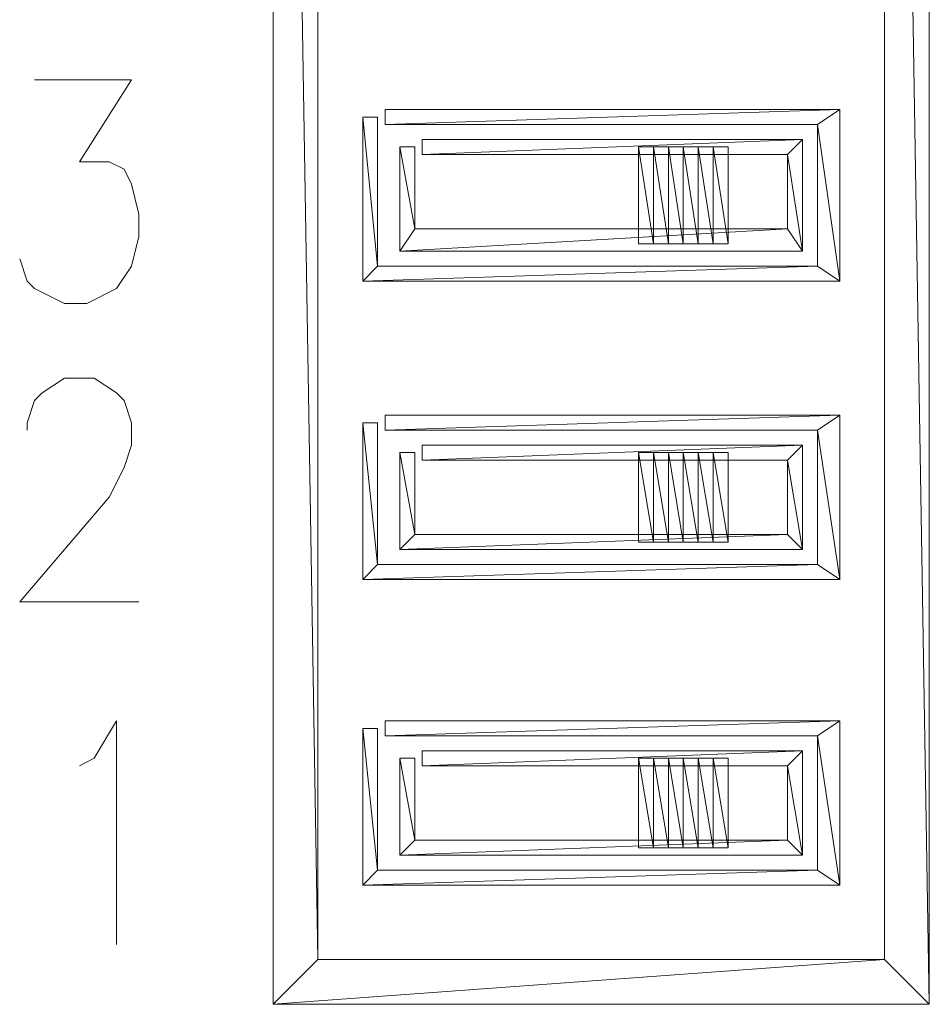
# Model space of a CAD drawing. Header units: millimetres. Extents: x 22250 to 51280, y -5012 to 7692.
# Tile 162 of 183: x 50686 to 50694, y 2791 to 2800. Entities that reach past the tile are written whole.
import ezdxf

# ---------------------------------------------------------------- set-up
doc = ezdxf.new("R2010")
doc.units = ezdxf.units.MM
doc.layers.add('Warstwa 1', color=253, linetype='Continuous', lineweight=5)

msp = doc.modelspace()

# ---------------------------------------------------------------- linework, layer by layer
at = {"layer": 'Warstwa 1'}
for points in [[(50694.0845, 2816.6194), (50694.0845, 2816.6194), (50693.6719, 2816.2067), (50693.6719, 2816.2067), (50693.6719, 2816.2067), (50693.6719, 2816.2067), (50694.0845, 2791.0357), (50694.0845, 2791.0357), (50694.0845, 2791.0357), (50694.0845, 2791.0357), (50694.0845, 2816.6194), (50694.0845, 2816.6194)], [(50688.0325, 2791.0357), (50688.0325, 2791.0357), (50688.4452, 2791.4484), (50688.4452, 2791.4484), (50688.4452, 2791.4484), (50688.4452, 2791.4484), (50688.0325, 2816.4131), (50688.0325, 2816.4131), (50688.0325, 2816.4131), (50688.0325, 2816.4131), (50688.0325, 2791.0357), (50688.0325, 2791.0357)], [(50688.4452, 2791.4484), (50688.4452, 2791.4484), (50688.0325, 2816.4131), (50688.0325, 2816.4131), (50688.0325, 2816.4131), (50688.0325, 2816.4131), (50688.4452, 2816.4131), (50688.4452, 2816.4131), (50688.4452, 2816.4131), (50688.4452, 2816.4131), (50688.4452, 2791.4484), (50688.4452, 2791.4484)], [(50693.6719, 2816.2067), (50693.6719, 2816.2067), (50694.0845, 2791.0357), (50694.0845, 2791.0357), (50694.0845, 2791.0357), (50694.0845, 2791.0357), (50693.6719, 2791.4484), (50693.6719, 2791.4484), (50693.6719, 2791.4484), (50693.6719, 2791.4484), (50693.6719, 2816.2067), (50693.6719, 2816.2067)], [(50693.0529, 2799.1509), (50693.0529, 2799.1509), (50693.2593, 2799.2885), (50693.2593, 2799.2885), (50693.2593, 2799.2885), (50693.2593, 2799.2885), (50689.0641, 2799.1509), (50689.0641, 2799.1509), (50689.0641, 2799.1509), (50689.0641, 2799.1509), (50693.0529, 2799.1509), (50693.0529, 2799.1509)], [(50693.2593, 2799.2885), (50693.2593, 2799.2885), (50689.0641, 2799.1509), (50689.0641, 2799.1509), (50689.0641, 2799.1509), (50689.0641, 2799.1509), (50689.0641, 2799.2885), (50689.0641, 2799.2885), (50689.0641, 2799.2885), (50689.0641, 2799.2885), (50693.2593, 2799.2885), (50693.2593, 2799.2885)], [(50693.2593, 2797.7067), (50693.2593, 2797.7067), (50693.0529, 2799.1509), (50693.0529, 2799.1509), (50693.0529, 2799.1509), (50693.0529, 2799.1509), (50693.2593, 2799.2885), (50693.2593, 2799.2885), (50693.2593, 2799.2885), (50693.2593, 2799.2885), (50693.2593, 2797.7067), (50693.2593, 2797.7067)], [(50688.9953, 2799.2198), (50688.9953, 2799.2198), (50688.8578, 2799.2198), (50688.8578, 2799.2198), (50688.8578, 2799.2198), (50688.8578, 2799.2198), (50688.9953, 2797.8443), (50688.9953, 2797.8443), (50688.9953, 2797.8443), (50688.9953, 2797.8443), (50688.9953, 2799.2198), (50688.9953, 2799.2198)], [(50688.8578, 2799.2198), (50688.8578, 2799.2198), (50688.9953, 2797.8443), (50688.9953, 2797.8443), (50688.9953, 2797.8443), (50688.9953, 2797.8443), (50688.8578, 2797.7067), (50688.8578, 2797.7067), (50688.8578, 2797.7067), (50688.8578, 2797.7067), (50688.8578, 2799.2198), (50688.8578, 2799.2198)], [(50693.0529, 2797.8443), (50693.0529, 2797.8443), (50693.2593, 2797.7067), (50693.2593, 2797.7067), (50693.2593, 2797.7067), (50693.2593, 2797.7067), (50693.0529, 2799.1509), (50693.0529, 2799.1509), (50693.0529, 2799.1509), (50693.0529, 2799.1509), (50693.0529, 2797.8443), (50693.0529, 2797.8443)], [(50692.7779, 2798.8759), (50692.7779, 2798.8759), (50692.9153, 2799.0135), (50692.9153, 2799.0135), (50692.9153, 2799.0135), (50692.9153, 2799.0135), (50689.4079, 2798.8759), (50689.4079, 2798.8759), (50689.4079, 2798.8759), (50689.4079, 2798.8759), (50692.7779, 2798.8759), (50692.7779, 2798.8759)], [(50692.9153, 2799.0135), (50692.9153, 2799.0135), (50689.4079, 2798.8759), (50689.4079, 2798.8759), (50689.4079, 2798.8759), (50689.4079, 2798.8759), (50689.4079, 2799.0135), (50689.4079, 2799.0135), (50689.4079, 2799.0135), (50689.4079, 2799.0135), (50692.9153, 2799.0135), (50692.9153, 2799.0135)], [(50692.9153, 2797.9819), (50692.9153, 2797.9819), (50692.7779, 2798.8759), (50692.7779, 2798.8759), (50692.7779, 2798.8759), (50692.7779, 2798.8759), (50692.9153, 2799.0135), (50692.9153, 2799.0135), (50692.9153, 2799.0135), (50692.9153, 2799.0135), (50692.9153, 2797.9819), (50692.9153, 2797.9819)], [(50689.3392, 2798.9446), (50689.3392, 2798.9446), (50689.2016, 2798.9446), (50689.2016, 2798.9446), (50689.2016, 2798.9446), (50689.2016, 2798.9446), (50689.3392, 2798.1882), (50689.3392, 2798.1882), (50689.3392, 2798.1882), (50689.3392, 2798.1882), (50689.3392, 2798.9446), (50689.3392, 2798.9446)], [(50689.2016, 2798.9446), (50689.2016, 2798.9446), (50689.3392, 2798.1882), (50689.3392, 2798.1882), (50689.3392, 2798.1882), (50689.3392, 2798.1882), (50689.2016, 2797.9819), (50689.2016, 2797.9819), (50689.2016, 2797.9819), (50689.2016, 2797.9819), (50689.2016, 2798.9446), (50689.2016, 2798.9446)], [(50691.54, 2798.9446), (50691.54, 2798.9446), (50691.4024, 2798.9446), (50691.4024, 2798.9446), (50691.4024, 2798.9446), (50691.4024, 2798.9446), (50691.54, 2798.0506), (50691.54, 2798.0506), (50691.54, 2798.0506), (50691.54, 2798.0506), (50691.54, 2798.9446), (50691.54, 2798.9446)], [(50691.4024, 2798.9446), (50691.4024, 2798.9446), (50691.54, 2798.0506), (50691.54, 2798.0506), (50691.54, 2798.0506), (50691.54, 2798.0506), (50691.4024, 2798.0506), (50691.4024, 2798.0506), (50691.4024, 2798.0506), (50691.4024, 2798.0506), (50691.4024, 2798.9446), (50691.4024, 2798.9446)], [(50691.6774, 2798.9446), (50691.6774, 2798.9446), (50691.54, 2798.9446), (50691.54, 2798.9446), (50691.54, 2798.9446), (50691.54, 2798.9446), (50691.6774, 2798.0506), (50691.6774, 2798.0506), (50691.6774, 2798.0506), (50691.6774, 2798.0506), (50691.6774, 2798.9446), (50691.6774, 2798.9446)], [(50691.54, 2798.9446), (50691.54, 2798.9446), (50691.6774, 2798.0506), (50691.6774, 2798.0506), (50691.6774, 2798.0506), (50691.6774, 2798.0506), (50691.54, 2798.0506), (50691.54, 2798.0506), (50691.54, 2798.0506), (50691.54, 2798.0506), (50691.54, 2798.9446), (50691.54, 2798.9446)], [(50691.815, 2798.9446), (50691.815, 2798.9446), (50691.6774, 2798.9446), (50691.6774, 2798.9446), (50691.6774, 2798.9446), (50691.6774, 2798.9446), (50691.815, 2798.0506), (50691.815, 2798.0506), (50691.815, 2798.0506), (50691.815, 2798.0506), (50691.815, 2798.9446), (50691.815, 2798.9446)], [(50691.6774, 2798.9446), (50691.6774, 2798.9446), (50691.815, 2798.0506), (50691.815, 2798.0506), (50691.815, 2798.0506), (50691.815, 2798.0506), (50691.6774, 2798.0506), (50691.6774, 2798.0506), (50691.6774, 2798.0506), (50691.6774, 2798.0506), (50691.6774, 2798.9446), (50691.6774, 2798.9446)], [(50691.9526, 2798.9446), (50691.9526, 2798.9446), (50691.815, 2798.9446), (50691.815, 2798.9446), (50691.815, 2798.9446), (50691.815, 2798.9446), (50691.9526, 2798.0506), (50691.9526, 2798.0506), (50691.9526, 2798.0506), (50691.9526, 2798.0506), (50691.9526, 2798.9446), (50691.9526, 2798.9446)], [(50691.815, 2798.9446), (50691.815, 2798.9446), (50691.9526, 2798.0506), (50691.9526, 2798.0506), (50691.9526, 2798.0506), (50691.9526, 2798.0506), (50691.815, 2798.0506), (50691.815, 2798.0506), (50691.815, 2798.0506), (50691.815, 2798.0506), (50691.815, 2798.9446), (50691.815, 2798.9446)], [(50692.0901, 2798.9446), (50692.0901, 2798.9446), (50691.9526, 2798.9446), (50691.9526, 2798.9446), (50691.9526, 2798.9446), (50691.9526, 2798.9446), (50692.0901, 2798.0506), (50692.0901, 2798.0506), (50692.0901, 2798.0506), (50692.0901, 2798.0506), (50692.0901, 2798.9446), (50692.0901, 2798.9446)], [(50691.9526, 2798.9446), (50691.9526, 2798.9446), (50692.0901, 2798.0506), (50692.0901, 2798.0506), (50692.0901, 2798.0506), (50692.0901, 2798.0506), (50691.9526, 2798.0506), (50691.9526, 2798.0506), (50691.9526, 2798.0506), (50691.9526, 2798.0506), (50691.9526, 2798.9446), (50691.9526, 2798.9446)], [(50692.2277, 2798.9446), (50692.2277, 2798.9446), (50692.0901, 2798.9446), (50692.0901, 2798.9446), (50692.0901, 2798.9446), (50692.0901, 2798.9446), (50692.2277, 2798.0506), (50692.2277, 2798.0506), (50692.2277, 2798.0506), (50692.2277, 2798.0506), (50692.2277, 2798.9446), (50692.2277, 2798.9446)], [(50692.0901, 2798.9446), (50692.0901, 2798.9446), (50692.2277, 2798.0506), (50692.2277, 2798.0506), (50692.2277, 2798.0506), (50692.2277, 2798.0506), (50692.0901, 2798.0506), (50692.0901, 2798.0506), (50692.0901, 2798.0506), (50692.0901, 2798.0506), (50692.0901, 2798.9446), (50692.0901, 2798.9446)], [(50692.7779, 2798.1882), (50692.7779, 2798.1882), (50692.9153, 2797.9819), (50692.9153, 2797.9819), (50692.9153, 2797.9819), (50692.9153, 2797.9819), (50692.7779, 2798.8759), (50692.7779, 2798.8759), (50692.7779, 2798.8759), (50692.7779, 2798.8759), (50692.7779, 2798.1882), (50692.7779, 2798.1882)], [(50689.3392, 2798.1882), (50689.3392, 2798.1882), (50689.2016, 2797.9819), (50689.2016, 2797.9819), (50689.2016, 2797.9819), (50689.2016, 2797.9819), (50692.7779, 2798.1882), (50692.7779, 2798.1882), (50692.7779, 2798.1882), (50692.7779, 2798.1882), (50689.3392, 2798.1882), (50689.3392, 2798.1882)], [(50689.2016, 2797.9819), (50689.2016, 2797.9819), (50692.7779, 2798.1882), (50692.7779, 2798.1882), (50692.7779, 2798.1882), (50692.7779, 2798.1882), (50692.9153, 2797.9819), (50692.9153, 2797.9819), (50692.9153, 2797.9819), (50692.9153, 2797.9819), (50689.2016, 2797.9819), (50689.2016, 2797.9819)], [(50688.9953, 2797.8443), (50688.9953, 2797.8443), (50688.8578, 2797.7067), (50688.8578, 2797.7067), (50688.8578, 2797.7067), (50688.8578, 2797.7067), (50693.0529, 2797.8443), (50693.0529, 2797.8443), (50693.0529, 2797.8443), (50693.0529, 2797.8443), (50688.9953, 2797.8443), (50688.9953, 2797.8443)], [(50688.8578, 2797.7067), (50688.8578, 2797.7067), (50693.0529, 2797.8443), (50693.0529, 2797.8443), (50693.0529, 2797.8443), (50693.0529, 2797.8443), (50693.2593, 2797.7067), (50693.2593, 2797.7067), (50693.2593, 2797.7067), (50693.2593, 2797.7067), (50688.8578, 2797.7067), (50688.8578, 2797.7067)], [(50693.0529, 2796.3313), (50693.0529, 2796.3313), (50693.2593, 2796.4688), (50693.2593, 2796.4688), (50693.2593, 2796.4688), (50693.2593, 2796.4688), (50689.0641, 2796.3313), (50689.0641, 2796.3313), (50689.0641, 2796.3313), (50689.0641, 2796.3313), (50693.0529, 2796.3313), (50693.0529, 2796.3313)], [(50693.2593, 2796.4688), (50693.2593, 2796.4688), (50689.0641, 2796.3313), (50689.0641, 2796.3313), (50689.0641, 2796.3313), (50689.0641, 2796.3313), (50689.0641, 2796.4688), (50689.0641, 2796.4688), (50689.0641, 2796.4688), (50689.0641, 2796.4688), (50693.2593, 2796.4688), (50693.2593, 2796.4688)], [(50693.2593, 2794.9558), (50693.2593, 2794.9558), (50693.0529, 2796.3313), (50693.0529, 2796.3313), (50693.0529, 2796.3313), (50693.0529, 2796.3313), (50693.2593, 2796.4688), (50693.2593, 2796.4688), (50693.2593, 2796.4688), (50693.2593, 2796.4688), (50693.2593, 2794.9558), (50693.2593, 2794.9558)], [(50688.9953, 2796.4), (50688.9953, 2796.4), (50688.8578, 2796.4), (50688.8578, 2796.4), (50688.8578, 2796.4), (50688.8578, 2796.4), (50688.9953, 2795.0934), (50688.9953, 2795.0934), (50688.9953, 2795.0934), (50688.9953, 2795.0934), (50688.9953, 2796.4), (50688.9953, 2796.4)], [(50688.8578, 2796.4), (50688.8578, 2796.4), (50688.9953, 2795.0934), (50688.9953, 2795.0934), (50688.9953, 2795.0934), (50688.9953, 2795.0934), (50688.8578, 2794.9558), (50688.8578, 2794.9558), (50688.8578, 2794.9558), (50688.8578, 2794.9558), (50688.8578, 2796.4), (50688.8578, 2796.4)], [(50693.0529, 2795.0934), (50693.0529, 2795.0934), (50693.2593, 2794.9558), (50693.2593, 2794.9558), (50693.2593, 2794.9558), (50693.2593, 2794.9558), (50693.0529, 2796.3313), (50693.0529, 2796.3313), (50693.0529, 2796.3313), (50693.0529, 2796.3313), (50693.0529, 2795.0934), (50693.0529, 2795.0934)], [(50692.7779, 2796.0561), (50692.7779, 2796.0561), (50692.9153, 2796.1937), (50692.9153, 2796.1937), (50692.9153, 2796.1937), (50692.9153, 2796.1937), (50689.4079, 2796.0561), (50689.4079, 2796.0561), (50689.4079, 2796.0561), (50689.4079, 2796.0561), (50692.7779, 2796.0561), (50692.7779, 2796.0561)], [(50692.9153, 2796.1937), (50692.9153, 2796.1937), (50689.4079, 2796.0561), (50689.4079, 2796.0561), (50689.4079, 2796.0561), (50689.4079, 2796.0561), (50689.4079, 2796.1937), (50689.4079, 2796.1937), (50689.4079, 2796.1937), (50689.4079, 2796.1937), (50692.9153, 2796.1937), (50692.9153, 2796.1937)], [(50692.9153, 2795.2308), (50692.9153, 2795.2308), (50692.7779, 2796.0561), (50692.7779, 2796.0561), (50692.7779, 2796.0561), (50692.7779, 2796.0561), (50692.9153, 2796.1937), (50692.9153, 2796.1937), (50692.9153, 2796.1937), (50692.9153, 2796.1937), (50692.9153, 2795.2308), (50692.9153, 2795.2308)], [(50689.3392, 2796.125), (50689.3392, 2796.125), (50689.2016, 2796.125), (50689.2016, 2796.125), (50689.2016, 2796.125), (50689.2016, 2796.125), (50689.3392, 2795.3684), (50689.3392, 2795.3684), (50689.3392, 2795.3684), (50689.3392, 2795.3684), (50689.3392, 2796.125), (50689.3392, 2796.125)], [(50689.2016, 2796.125), (50689.2016, 2796.125), (50689.3392, 2795.3684), (50689.3392, 2795.3684), (50689.3392, 2795.3684), (50689.3392, 2795.3684), (50689.2016, 2795.2308), (50689.2016, 2795.2308), (50689.2016, 2795.2308), (50689.2016, 2795.2308), (50689.2016, 2796.125), (50689.2016, 2796.125)], [(50691.54, 2796.125), (50691.54, 2796.125), (50691.4024, 2796.125), (50691.4024, 2796.125), (50691.4024, 2796.125), (50691.4024, 2796.125), (50691.54, 2795.2997), (50691.54, 2795.2997), (50691.54, 2795.2997), (50691.54, 2795.2997), (50691.54, 2796.125), (50691.54, 2796.125)], [(50691.4024, 2796.125), (50691.4024, 2796.125), (50691.54, 2795.2997), (50691.54, 2795.2997), (50691.54, 2795.2997), (50691.54, 2795.2997), (50691.4024, 2795.2997), (50691.4024, 2795.2997), (50691.4024, 2795.2997), (50691.4024, 2795.2997), (50691.4024, 2796.125), (50691.4024, 2796.125)], [(50691.6774, 2796.125), (50691.6774, 2796.125), (50691.54, 2796.125), (50691.54, 2796.125), (50691.54, 2796.125), (50691.54, 2796.125), (50691.6774, 2795.2997), (50691.6774, 2795.2997), (50691.6774, 2795.2997), (50691.6774, 2795.2997), (50691.6774, 2796.125), (50691.6774, 2796.125)], [(50691.54, 2796.125), (50691.54, 2796.125), (50691.6774, 2795.2997), (50691.6774, 2795.2997), (50691.6774, 2795.2997), (50691.6774, 2795.2997), (50691.54, 2795.2997), (50691.54, 2795.2997), (50691.54, 2795.2997), (50691.54, 2795.2997), (50691.54, 2796.125), (50691.54, 2796.125)], [(50691.815, 2796.125), (50691.815, 2796.125), (50691.6774, 2796.125), (50691.6774, 2796.125), (50691.6774, 2796.125), (50691.6774, 2796.125), (50691.815, 2795.2997), (50691.815, 2795.2997), (50691.815, 2795.2997), (50691.815, 2795.2997), (50691.815, 2796.125), (50691.815, 2796.125)], [(50691.6774, 2796.125), (50691.6774, 2796.125), (50691.815, 2795.2997), (50691.815, 2795.2997), (50691.815, 2795.2997), (50691.815, 2795.2997), (50691.6774, 2795.2997), (50691.6774, 2795.2997), (50691.6774, 2795.2997), (50691.6774, 2795.2997), (50691.6774, 2796.125), (50691.6774, 2796.125)], [(50691.9526, 2796.125), (50691.9526, 2796.125), (50691.815, 2796.125), (50691.815, 2796.125), (50691.815, 2796.125), (50691.815, 2796.125), (50691.9526, 2795.2997), (50691.9526, 2795.2997), (50691.9526, 2795.2997), (50691.9526, 2795.2997), (50691.9526, 2796.125), (50691.9526, 2796.125)], [(50691.815, 2796.125), (50691.815, 2796.125), (50691.9526, 2795.2997), (50691.9526, 2795.2997), (50691.9526, 2795.2997), (50691.9526, 2795.2997), (50691.815, 2795.2997), (50691.815, 2795.2997), (50691.815, 2795.2997), (50691.815, 2795.2997), (50691.815, 2796.125), (50691.815, 2796.125)], [(50692.0901, 2796.125), (50692.0901, 2796.125), (50691.9526, 2796.125), (50691.9526, 2796.125), (50691.9526, 2796.125), (50691.9526, 2796.125), (50692.0901, 2795.2997), (50692.0901, 2795.2997), (50692.0901, 2795.2997), (50692.0901, 2795.2997), (50692.0901, 2796.125), (50692.0901, 2796.125)], [(50691.9526, 2796.125), (50691.9526, 2796.125), (50692.0901, 2795.2997), (50692.0901, 2795.2997), (50692.0901, 2795.2997), (50692.0901, 2795.2997), (50691.9526, 2795.2997), (50691.9526, 2795.2997), (50691.9526, 2795.2997), (50691.9526, 2795.2997), (50691.9526, 2796.125), (50691.9526, 2796.125)], [(50692.2277, 2796.125), (50692.2277, 2796.125), (50692.0901, 2796.125), (50692.0901, 2796.125), (50692.0901, 2796.125), (50692.0901, 2796.125), (50692.2277, 2795.2997), (50692.2277, 2795.2997), (50692.2277, 2795.2997), (50692.2277, 2795.2997), (50692.2277, 2796.125), (50692.2277, 2796.125)], [(50692.0901, 2796.125), (50692.0901, 2796.125), (50692.2277, 2795.2997), (50692.2277, 2795.2997), (50692.2277, 2795.2997), (50692.2277, 2795.2997), (50692.0901, 2795.2997), (50692.0901, 2795.2997), (50692.0901, 2795.2997), (50692.0901, 2795.2997), (50692.0901, 2796.125), (50692.0901, 2796.125)], [(50692.7779, 2795.3684), (50692.7779, 2795.3684), (50692.9153, 2795.2308), (50692.9153, 2795.2308), (50692.9153, 2795.2308), (50692.9153, 2795.2308), (50692.7779, 2796.0561), (50692.7779, 2796.0561), (50692.7779, 2796.0561), (50692.7779, 2796.0561), (50692.7779, 2795.3684), (50692.7779, 2795.3684)], [(50689.3392, 2795.3684), (50689.3392, 2795.3684), (50689.2016, 2795.2308), (50689.2016, 2795.2308), (50689.2016, 2795.2308), (50689.2016, 2795.2308), (50692.7779, 2795.3684), (50692.7779, 2795.3684), (50692.7779, 2795.3684), (50692.7779, 2795.3684), (50689.3392, 2795.3684), (50689.3392, 2795.3684)], [(50689.2016, 2795.2308), (50689.2016, 2795.2308), (50692.7779, 2795.3684), (50692.7779, 2795.3684), (50692.7779, 2795.3684), (50692.7779, 2795.3684), (50692.9153, 2795.2308), (50692.9153, 2795.2308), (50692.9153, 2795.2308), (50692.9153, 2795.2308), (50689.2016, 2795.2308), (50689.2016, 2795.2308)], [(50688.9953, 2795.0934), (50688.9953, 2795.0934), (50688.8578, 2794.9558), (50688.8578, 2794.9558), (50688.8578, 2794.9558), (50688.8578, 2794.9558), (50693.0529, 2795.0934), (50693.0529, 2795.0934), (50693.0529, 2795.0934), (50693.0529, 2795.0934), (50688.9953, 2795.0934), (50688.9953, 2795.0934)], [(50688.8578, 2794.9558), (50688.8578, 2794.9558), (50693.0529, 2795.0934), (50693.0529, 2795.0934), (50693.0529, 2795.0934), (50693.0529, 2795.0934), (50693.2593, 2794.9558), (50693.2593, 2794.9558), (50693.2593, 2794.9558), (50693.2593, 2794.9558), (50688.8578, 2794.9558), (50688.8578, 2794.9558)], [(50693.0529, 2793.5116), (50693.0529, 2793.5116), (50693.2593, 2793.6492), (50693.2593, 2793.6492), (50693.2593, 2793.6492), (50693.2593, 2793.6492), (50689.0641, 2793.5116), (50689.0641, 2793.5116), (50689.0641, 2793.5116), (50689.0641, 2793.5116), (50693.0529, 2793.5116), (50693.0529, 2793.5116)], [(50693.2593, 2793.6492), (50693.2593, 2793.6492), (50689.0641, 2793.5116), (50689.0641, 2793.5116), (50689.0641, 2793.5116), (50689.0641, 2793.5116), (50689.0641, 2793.6492), (50689.0641, 2793.6492), (50689.0641, 2793.6492), (50689.0641, 2793.6492), (50693.2593, 2793.6492), (50693.2593, 2793.6492)], [(50693.2593, 2792.136), (50693.2593, 2792.136), (50693.0529, 2793.5116), (50693.0529, 2793.5116), (50693.0529, 2793.5116), (50693.0529, 2793.5116), (50693.2593, 2793.6492), (50693.2593, 2793.6492), (50693.2593, 2793.6492), (50693.2593, 2793.6492), (50693.2593, 2792.136), (50693.2593, 2792.136)], [(50688.9953, 2793.5803), (50688.9953, 2793.5803), (50688.8578, 2793.5803), (50688.8578, 2793.5803), (50688.8578, 2793.5803), (50688.8578, 2793.5803), (50688.9953, 2792.2736), (50688.9953, 2792.2736), (50688.9953, 2792.2736), (50688.9953, 2792.2736), (50688.9953, 2793.5803), (50688.9953, 2793.5803)], [(50688.8578, 2793.5803), (50688.8578, 2793.5803), (50688.9953, 2792.2736), (50688.9953, 2792.2736), (50688.9953, 2792.2736), (50688.9953, 2792.2736), (50688.8578, 2792.136), (50688.8578, 2792.136), (50688.8578, 2792.136), (50688.8578, 2792.136), (50688.8578, 2793.5803), (50688.8578, 2793.5803)], [(50693.0529, 2792.2736), (50693.0529, 2792.2736), (50693.2593, 2792.136), (50693.2593, 2792.136), (50693.2593, 2792.136), (50693.2593, 2792.136), (50693.0529, 2793.5116), (50693.0529, 2793.5116), (50693.0529, 2793.5116), (50693.0529, 2793.5116), (50693.0529, 2792.2736), (50693.0529, 2792.2736)], [(50692.7779, 2793.2365), (50692.7779, 2793.2365), (50692.9153, 2793.374), (50692.9153, 2793.374), (50692.9153, 2793.374), (50692.9153, 2793.374), (50689.4079, 2793.2365), (50689.4079, 2793.2365), (50689.4079, 2793.2365), (50689.4079, 2793.2365), (50692.7779, 2793.2365), (50692.7779, 2793.2365)], [(50692.9153, 2793.374), (50692.9153, 2793.374), (50689.4079, 2793.2365), (50689.4079, 2793.2365), (50689.4079, 2793.2365), (50689.4079, 2793.2365), (50689.4079, 2793.374), (50689.4079, 2793.374), (50689.4079, 2793.374), (50689.4079, 2793.374), (50692.9153, 2793.374), (50692.9153, 2793.374)], [(50692.9153, 2792.4112), (50692.9153, 2792.4112), (50692.7779, 2793.2365), (50692.7779, 2793.2365), (50692.7779, 2793.2365), (50692.7779, 2793.2365), (50692.9153, 2793.374), (50692.9153, 2793.374), (50692.9153, 2793.374), (50692.9153, 2793.374), (50692.9153, 2792.4112), (50692.9153, 2792.4112)], [(50689.3392, 2793.3052), (50689.3392, 2793.3052), (50689.2016, 2793.3052), (50689.2016, 2793.3052), (50689.2016, 2793.3052), (50689.2016, 2793.3052), (50689.3392, 2792.5487), (50689.3392, 2792.5487), (50689.3392, 2792.5487), (50689.3392, 2792.5487), (50689.3392, 2793.3052), (50689.3392, 2793.3052)], [(50689.2016, 2793.3052), (50689.2016, 2793.3052), (50689.3392, 2792.5487), (50689.3392, 2792.5487), (50689.3392, 2792.5487), (50689.3392, 2792.5487), (50689.2016, 2792.4112), (50689.2016, 2792.4112), (50689.2016, 2792.4112), (50689.2016, 2792.4112), (50689.2016, 2793.3052), (50689.2016, 2793.3052)], [(50691.54, 2793.3052), (50691.54, 2793.3052), (50691.4024, 2793.3052), (50691.4024, 2793.3052), (50691.4024, 2793.3052), (50691.4024, 2793.3052), (50691.54, 2792.48), (50691.54, 2792.48), (50691.54, 2792.48), (50691.54, 2792.48), (50691.54, 2793.3052), (50691.54, 2793.3052)], [(50691.4024, 2793.3052), (50691.4024, 2793.3052), (50691.54, 2792.48), (50691.54, 2792.48), (50691.54, 2792.48), (50691.54, 2792.48), (50691.4024, 2792.48), (50691.4024, 2792.48), (50691.4024, 2792.48), (50691.4024, 2792.48), (50691.4024, 2793.3052), (50691.4024, 2793.3052)], [(50691.6774, 2793.3052), (50691.6774, 2793.3052), (50691.54, 2793.3052), (50691.54, 2793.3052), (50691.54, 2793.3052), (50691.54, 2793.3052), (50691.6774, 2792.48), (50691.6774, 2792.48), (50691.6774, 2792.48), (50691.6774, 2792.48), (50691.6774, 2793.3052), (50691.6774, 2793.3052)], [(50691.54, 2793.3052), (50691.54, 2793.3052), (50691.6774, 2792.48), (50691.6774, 2792.48), (50691.6774, 2792.48), (50691.6774, 2792.48), (50691.54, 2792.48), (50691.54, 2792.48), (50691.54, 2792.48), (50691.54, 2792.48), (50691.54, 2793.3052), (50691.54, 2793.3052)], [(50691.815, 2793.3052), (50691.815, 2793.3052), (50691.6774, 2793.3052), (50691.6774, 2793.3052), (50691.6774, 2793.3052), (50691.6774, 2793.3052), (50691.815, 2792.48), (50691.815, 2792.48), (50691.815, 2792.48), (50691.815, 2792.48), (50691.815, 2793.3052), (50691.815, 2793.3052)], [(50691.6774, 2793.3052), (50691.6774, 2793.3052), (50691.815, 2792.48), (50691.815, 2792.48), (50691.815, 2792.48), (50691.815, 2792.48), (50691.6774, 2792.48), (50691.6774, 2792.48), (50691.6774, 2792.48), (50691.6774, 2792.48), (50691.6774, 2793.3052), (50691.6774, 2793.3052)], [(50691.9526, 2793.3052), (50691.9526, 2793.3052), (50691.815, 2793.3052), (50691.815, 2793.3052), (50691.815, 2793.3052), (50691.815, 2793.3052), (50691.9526, 2792.48), (50691.9526, 2792.48), (50691.9526, 2792.48), (50691.9526, 2792.48), (50691.9526, 2793.3052), (50691.9526, 2793.3052)], [(50691.815, 2793.3052), (50691.815, 2793.3052), (50691.9526, 2792.48), (50691.9526, 2792.48), (50691.9526, 2792.48), (50691.9526, 2792.48), (50691.815, 2792.48), (50691.815, 2792.48), (50691.815, 2792.48), (50691.815, 2792.48), (50691.815, 2793.3052), (50691.815, 2793.3052)], [(50692.0901, 2793.3052), (50692.0901, 2793.3052), (50691.9526, 2793.3052), (50691.9526, 2793.3052), (50691.9526, 2793.3052), (50691.9526, 2793.3052), (50692.0901, 2792.48), (50692.0901, 2792.48), (50692.0901, 2792.48), (50692.0901, 2792.48), (50692.0901, 2793.3052), (50692.0901, 2793.3052)], [(50691.9526, 2793.3052), (50691.9526, 2793.3052), (50692.0901, 2792.48), (50692.0901, 2792.48), (50692.0901, 2792.48), (50692.0901, 2792.48), (50691.9526, 2792.48), (50691.9526, 2792.48), (50691.9526, 2792.48), (50691.9526, 2792.48), (50691.9526, 2793.3052), (50691.9526, 2793.3052)], [(50692.2277, 2793.3052), (50692.2277, 2793.3052), (50692.0901, 2793.3052), (50692.0901, 2793.3052), (50692.0901, 2793.3052), (50692.0901, 2793.3052), (50692.2277, 2792.48), (50692.2277, 2792.48), (50692.2277, 2792.48), (50692.2277, 2792.48), (50692.2277, 2793.3052), (50692.2277, 2793.3052)], [(50692.0901, 2793.3052), (50692.0901, 2793.3052), (50692.2277, 2792.48), (50692.2277, 2792.48), (50692.2277, 2792.48), (50692.2277, 2792.48), (50692.0901, 2792.48), (50692.0901, 2792.48), (50692.0901, 2792.48), (50692.0901, 2792.48), (50692.0901, 2793.3052), (50692.0901, 2793.3052)], [(50692.7779, 2792.5487), (50692.7779, 2792.5487), (50692.9153, 2792.4112), (50692.9153, 2792.4112), (50692.9153, 2792.4112), (50692.9153, 2792.4112), (50692.7779, 2793.2365), (50692.7779, 2793.2365), (50692.7779, 2793.2365), (50692.7779, 2793.2365), (50692.7779, 2792.5487), (50692.7779, 2792.5487)], [(50689.3392, 2792.5487), (50689.3392, 2792.5487), (50689.2016, 2792.4112), (50689.2016, 2792.4112), (50689.2016, 2792.4112), (50689.2016, 2792.4112), (50692.7779, 2792.5487), (50692.7779, 2792.5487), (50692.7779, 2792.5487), (50692.7779, 2792.5487), (50689.3392, 2792.5487), (50689.3392, 2792.5487)], [(50689.2016, 2792.4112), (50689.2016, 2792.4112), (50692.7779, 2792.5487), (50692.7779, 2792.5487), (50692.7779, 2792.5487), (50692.7779, 2792.5487), (50692.9153, 2792.4112), (50692.9153, 2792.4112), (50692.9153, 2792.4112), (50692.9153, 2792.4112), (50689.2016, 2792.4112), (50689.2016, 2792.4112)], [(50688.9953, 2792.2736), (50688.9953, 2792.2736), (50688.8578, 2792.136), (50688.8578, 2792.136), (50688.8578, 2792.136), (50688.8578, 2792.136), (50693.0529, 2792.2736), (50693.0529, 2792.2736), (50693.0529, 2792.2736), (50693.0529, 2792.2736), (50688.9953, 2792.2736), (50688.9953, 2792.2736)], [(50688.8578, 2792.136), (50688.8578, 2792.136), (50693.0529, 2792.2736), (50693.0529, 2792.2736), (50693.0529, 2792.2736), (50693.0529, 2792.2736), (50693.2593, 2792.136), (50693.2593, 2792.136), (50693.2593, 2792.136), (50693.2593, 2792.136), (50688.8578, 2792.136), (50688.8578, 2792.136)], [(50694.0845, 2791.0357), (50694.0845, 2791.0357), (50693.6719, 2791.4484), (50693.6719, 2791.4484), (50693.6719, 2791.4484), (50693.6719, 2791.4484), (50688.0325, 2791.0357), (50688.0325, 2791.0357), (50688.0325, 2791.0357), (50688.0325, 2791.0357), (50694.0845, 2791.0357), (50694.0845, 2791.0357)], [(50693.6719, 2791.4484), (50693.6719, 2791.4484), (50688.0325, 2791.0357), (50688.0325, 2791.0357), (50688.0325, 2791.0357), (50688.0325, 2791.0357), (50688.4452, 2791.4484), (50688.4452, 2791.4484), (50688.4452, 2791.4484), (50688.4452, 2791.4484), (50693.6719, 2791.4484), (50693.6719, 2791.4484)]]:
    msp.add_open_spline(points, degree=3, knots=[0, 0, 0, 0, 0.333333, 0.333333, 0.333333, 0.333333, 0.666667, 0.666667, 0.666667, 0.666667, 1, 1, 1, 1], dxfattribs=at)
at = {"layer": 'Warstwa 1', "lineweight": 9}
for points, knots in [([(50685.8318, 2799.5636), (50685.8318, 2799.5636), (50686.7257, 2799.5636), (50686.7257, 2799.5636), (50686.7257, 2799.5636), (50686.7257, 2799.5636), (50686.2444, 2798.8072), (50686.2444, 2798.8072), (50686.2444, 2798.8072), (50686.2444, 2798.8072), (50686.5194, 2798.8072), (50686.5194, 2798.8072), (50686.5194, 2798.8072), (50686.5194, 2798.8072), (50686.657, 2798.7383), (50686.657, 2798.7383), (50686.657, 2798.7383), (50686.657, 2798.7383), (50686.7257, 2798.6008), (50686.7257, 2798.6008), (50686.7257, 2798.6008), (50686.7257, 2798.6008), (50686.7946, 2798.3256), (50686.7946, 2798.3256), (50686.7946, 2798.3256), (50686.7946, 2798.3256), (50686.7946, 2798.1193), (50686.7946, 2798.1193), (50686.7946, 2798.1193), (50686.7946, 2798.1193), (50686.7257, 2797.8443), (50686.7257, 2797.8443), (50686.7257, 2797.8443), (50686.7257, 2797.8443), (50686.5883, 2797.638), (50686.5883, 2797.638), (50686.5883, 2797.638), (50686.5883, 2797.638), (50686.3131, 2797.5004), (50686.3131, 2797.5004), (50686.3131, 2797.5004), (50686.3131, 2797.5004), (50686.1068, 2797.5004), (50686.1068, 2797.5004), (50686.1068, 2797.5004), (50686.1068, 2797.5004), (50685.8318, 2797.638), (50685.8318, 2797.638), (50685.8318, 2797.638), (50685.8318, 2797.638), (50685.763, 2797.7067), (50685.763, 2797.7067), (50685.763, 2797.7067), (50685.763, 2797.7067), (50685.6941, 2797.913), (50685.6941, 2797.913)], [0, 0, 0, 0, 0.071429, 0.071429, 0.071429, 0.071429, 0.142857, 0.142857, 0.142857, 0.142857, 0.214286, 0.214286, 0.214286, 0.214286, 0.285714, 0.285714, 0.285714, 0.285714, 0.357143, 0.357143, 0.357143, 0.357143, 0.428571, 0.428571, 0.428571, 0.428571, 0.5, 0.5, 0.5, 0.5, 0.571429, 0.571429, 0.571429, 0.571429, 0.642857, 0.642857, 0.642857, 0.642857, 0.714286, 0.714286, 0.714286, 0.714286, 0.785714, 0.785714, 0.785714, 0.785714, 0.857143, 0.857143, 0.857143, 0.857143, 0.928571, 0.928571, 0.928571, 0.928571, 1, 1, 1, 1]), ([(50685.763, 2796.3313), (50685.763, 2796.3313), (50685.763, 2796.4), (50685.763, 2796.4), (50685.763, 2796.4), (50685.763, 2796.4), (50685.8318, 2796.6064), (50685.8318, 2796.6064), (50685.8318, 2796.6064), (50685.8318, 2796.6064), (50685.9005, 2796.6751), (50685.9005, 2796.6751), (50685.9005, 2796.6751), (50685.9005, 2796.6751), (50686.1068, 2796.8127), (50686.1068, 2796.8127), (50686.1068, 2796.8127), (50686.1068, 2796.8127), (50686.382, 2796.8127), (50686.382, 2796.8127), (50686.382, 2796.8127), (50686.382, 2796.8127), (50686.5883, 2796.6751), (50686.5883, 2796.6751), (50686.5883, 2796.6751), (50686.5883, 2796.6751), (50686.657, 2796.6064), (50686.657, 2796.6064), (50686.657, 2796.6064), (50686.657, 2796.6064), (50686.7257, 2796.4), (50686.7257, 2796.4), (50686.7257, 2796.4), (50686.7257, 2796.4), (50686.7257, 2796.1937), (50686.7257, 2796.1937), (50686.7257, 2796.1937), (50686.7257, 2796.1937), (50686.657, 2795.9874), (50686.657, 2795.9874), (50686.657, 2795.9874), (50686.657, 2795.9874), (50686.5194, 2795.7124), (50686.5194, 2795.7124), (50686.5194, 2795.7124), (50686.5194, 2795.7124), (50685.6941, 2794.7495), (50685.6941, 2794.7495), (50685.6941, 2794.7495), (50685.6941, 2794.7495), (50686.7946, 2794.7495), (50686.7946, 2794.7495)], [0, 0, 0, 0, 0.076923, 0.076923, 0.076923, 0.076923, 0.153846, 0.153846, 0.153846, 0.153846, 0.230769, 0.230769, 0.230769, 0.230769, 0.307692, 0.307692, 0.307692, 0.307692, 0.384615, 0.384615, 0.384615, 0.384615, 0.461538, 0.461538, 0.461538, 0.461538, 0.538462, 0.538462, 0.538462, 0.538462, 0.615385, 0.615385, 0.615385, 0.615385, 0.692308, 0.692308, 0.692308, 0.692308, 0.769231, 0.769231, 0.769231, 0.769231, 0.846154, 0.846154, 0.846154, 0.846154, 0.923077, 0.923077, 0.923077, 0.923077, 1, 1, 1, 1]), ([(50686.2444, 2793.2365), (50686.2444, 2793.2365), (50686.382, 2793.3052), (50686.382, 2793.3052), (50686.382, 2793.3052), (50686.382, 2793.3052), (50686.5883, 2793.6492), (50686.5883, 2793.6492), (50686.5883, 2793.6492), (50686.5883, 2793.6492), (50686.5883, 2791.586), (50686.5883, 2791.586)], [0, 0, 0, 0, 0.333333, 0.333333, 0.333333, 0.333333, 0.666667, 0.666667, 0.666667, 0.666667, 1, 1, 1, 1])]:
    msp.add_open_spline(points, degree=3, knots=knots, dxfattribs=at)

doc.saveas('drawing.dxf')
